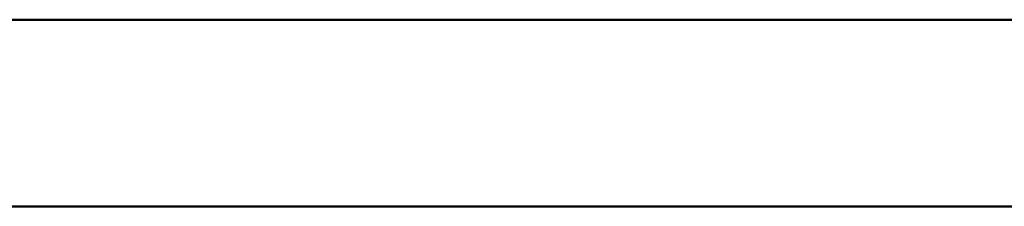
# Model space of a CAD drawing. Header units: millimetres. Extents: x 19459 to 41104, y 2709 to 43059.
# Tile 42 of 43: x 24838 to 25891, y 42576 to 42776. Entities that reach past the tile are written whole.
import ezdxf

# ---------------------------------------------------------------- set-up
doc = ezdxf.new("R2010")
doc.units = ezdxf.units.MM
doc.layers.add('A-WALL-____-MCUT', color=113, linetype='Continuous', lineweight=50)
doc.layers.add('A-WALL-____-OTLN', color=113, linetype='Continuous', lineweight=20)

# ---------------------------------------------------------------- blocks, each defined once
blk = doc.blocks.new('Прямая форма - 83 new-608743-В_Этаж 01_Вентиляция')
at = {"layer": 'A-WALL-____-MCUT', "color": 253}
for p, q in [((5400, 0), (3300, 0)), ((3300, -200), (5400, -200))]:
    blk.add_line(p, q, dxfattribs=at)
blk = doc.blocks.new('Прямая форма - SW - 005-608744-В_Этаж 01_Вентиляция')
blk.add_blockref('Прямая форма - 83 new-608743-В_Этаж 01_Вентиляция', (0, 0))
blk = doc.blocks.new('83 new_ifc_RVT-1-В_Этаж 01_Вентиляция')
at = {"layer": 'A-WALL-____-OTLN', "color": 9, "lineweight": 20}
blk.add_blockref('Прямая форма - SW - 005-608744-В_Этаж 01_Вентиляция', (21210.3, 42775.8), dxfattribs=at)

msp = doc.modelspace()

# ---------------------------------------------------------------- block references
at = {"lineweight": 9}
msp.add_blockref('83 new_ifc_RVT-1-В_Этаж 01_Вентиляция', (0, 0), dxfattribs=at)

doc.saveas('drawing.dxf')
